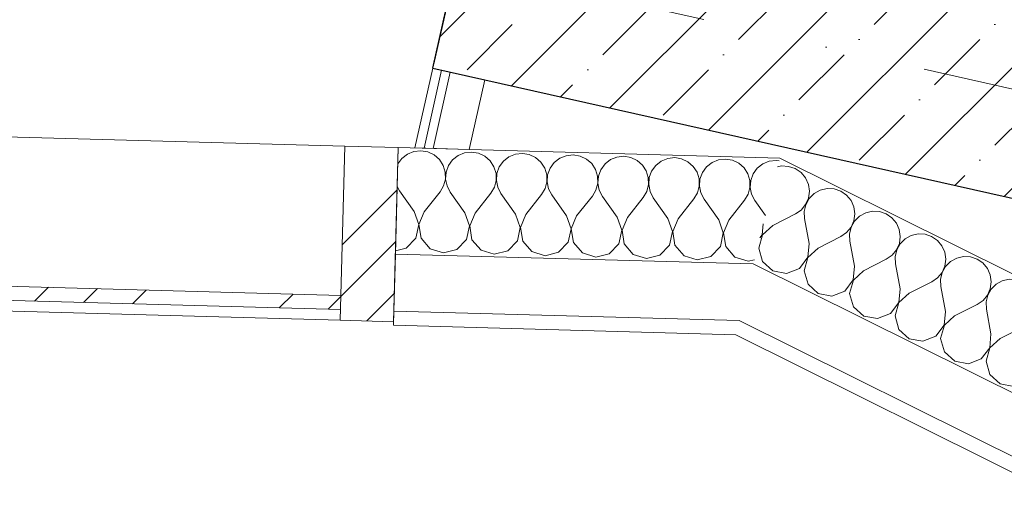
# Model space of a CAD drawing. Header units: millimetres. Extents: x -7213913 to -6930487, y 6129472 to 6354980.
# Tile 13 of 256: x -7204064 to -7202679, y 6159443 to 6160122. Entities that reach past the tile are written whole.
import ezdxf
from ezdxf.enums import TextEntityAlignment as Align

# ---------------------------------------------------------------- set-up
doc = ezdxf.new("R2010")
doc.units = ezdxf.units.MM
doc.header["$MEASUREMENT"] = 0
doc.set_wipeout_variables(frame=1)
doc.linetypes.add('Wipeout_Contour', pattern=[1000, 0, -1000])
doc.linetypes.add('Штрихпунктирная', pattern=[670.277762, 352.777767, -176.388884, 0, -141.111112])
for name, color, linetype in [('АР-Стены_внешние_.АР', 7, 'Continuous'), ('АР-Стены_внутренние_пилоны.АР', 7, 'Continuous'), ('АР-Стены_Наружные ВИТРАЖ', 7, 'Continuous'), ('АР-Стены_Перегородки_шахты_.АР', 7, 'Continuous'), ('АР-Чертеж-Оси_Осевые размеры.АР', 7, 'Continuous'), ('АР-Чертеж-Размеры.АР', 7, 'Continuous')]:
    doc.layers.add(name, color=color, linetype=linetype)
for name, color, linetype, lineweight in [('АР-Стены_внешние_.АР_Ном._пера__1', 7, 'Continuous', 0), ('АР-Стены_внутренние_пилоны.АР_Ном._пера__1', 7, 'Continuous', 30), ('АР-Стены_Наружные ВИТРАЖ_Ном._пера__120', 7, 'Continuous', 0), ('АР-Стены_Перегородки_межквартирные_200.АР_Ном._пера__1', 7, 'Continuous', 30), ('АР-Стены_Перегородки_шахты_.АР_Ном._пера__1', 7, 'Continuous', 0), ('АР-Чертеж-Оси_Осевые размеры.АР_Ном._пера__120', 7, 'Continuous', 0), ('АР-Чертеж-Размеры.АР_Ном._пера__1', 7, 'Continuous', 0)]:
    doc.layers.add(name, color=color, linetype=linetype, lineweight=lineweight)
doc.styles.add('РЎР“Р•РќР•Р\xa0Р\x98Р\xa0_РЎРўР\x98Р›Р¬_3', font='GOST_Common.ttf')
doc.styles.add('РЎР“Р•РќР•Р\xa0Р\x98Р\xa0_РЎРўР\x98Р›Р¬_5', font='GOTHIC.TTF')
doc.dimstyles.new('СГЕНЕРИР_СТИЛЬ__4', dxfattribs={"dimtxt": 200, "dimasz": 237.5, "dimexe": 0.18, "dimexo": 0.0625, "dimgap": 0, "dimtad": 1, "dimdec": 0, "dimzin": 0, "dimdsep": 46, "dimtxsty": 'РЎР“Р•РќР•Р\xa0Р\x98Р\xa0_РЎРўР\x98Р›Р¬_3', "dimblk": 'ARROWHEAD_6', "dimblk1": 'ARROWHEAD_6', "dimblk2": 'ARROWHEAD_6', "dimcen": 0.09, "dimse1": 1, "dimse2": 1, "dimclrd": 7, "dimclre": 7, "dimclrt": 7, "dimazin": 0, "dimtfac": 1, "dimtdec": 4, "dimtmove": 2, "dimatfit": 3, "dimfxl": 1, "dimtolj": 1, "dimtzin": 0, "dimarcsym": 0})
doc.dimstyles.new('СГЕНЕРИР_СТИЛЬ__5', dxfattribs={"dimtxt": 200, "dimasz": 237.5, "dimexe": 0.18, "dimexo": 0.0625, "dimgap": 0, "dimtad": 1, "dimdec": 0, "dimzin": 0, "dimdsep": 46, "dimtxsty": 'РЎР“Р•РќР•Р\xa0Р\x98Р\xa0_РЎРўР\x98Р›Р¬_3', "dimblk": 'ARROWHEAD_6', "dimblk1": 'ARROWHEAD_6', "dimblk2": 'ARROWHEAD_6', "dimcen": 0.09, "dimse1": 1, "dimse2": 1, "dimclrd": 7, "dimclre": 7, "dimclrt": 7, "dimazin": 0, "dimtfac": 1, "dimtdec": 4, "dimtmove": 0, "dimatfit": 3, "dimfxl": 1, "dimtolj": 1, "dimtzin": 0, "dimarcsym": 0})
pattern_1 = [(45, (-6566190.34, 6562677.8), (-176.776695, 176.776695), []), (45, (-6566225.7, 6562713.15), (-176.776695, 176.776695), []), (45, (-6566261.05, 6562748.5), (-176.776695, 176.776695), [])]
pattern_2 = [(45, (-6566190.34, 6562677.8), (-84.852814, 84.852814), []), (45, (-6566232.77, 6562720.22), (-84.852814, 84.852814), [90, -30, 0, -30])]
pattern_3 = [(0, (-6566190.34, 6562677.795), (0, 75), [0, -75])]

# ---------------------------------------------------------------- blocks, each defined once
blk = doc.blocks.new('Навесная Стена_23_1', base_point=(-6566190.3, 6562677.8))
at = {"layer": 'АР-Стены_Наружные ВИТРАЖ_Ном._пера__120', "color": 7, "linetype": 'Continuous', "lineweight": 0, "flags": 128}
for points in [[(-7203606.5, 6159944), (-7205056.6, 6159983.9)], [(-7203613.2, 6159699.1), (-7205063.3, 6159739)]]:
    blk.add_lwpolyline(points, dxfattribs=at)
at = {"color": 254, "linetype": 'Wipeout_Contour', "lineweight": 0, "ltscale": 37914625.51271176}
blk.add_wipeout([(-7205062.9, 6159754), (-7203612.8, 6159714.1), (-7203612.2, 6159734.1), (-7205062.3, 6159774)], dxfattribs=at).dxf.layer = 'АР-Стены_Наружные ВИТРАЖ'
at = {"layer": 'АР-Стены_Наружные ВИТРАЖ', "linetype": 'Continuous', "lineweight": 0, "true_color": 0x000000}
h = blk.add_hatch(dxfattribs=at)
h.set_pattern_fill('АЛЮМИНИЙ_0001', color=18, style=0, pattern_type=2)
h.set_pattern_definition(pattern_1)
h.paths.add_polyline_path([(-7205062.9, 6159754), (-7203612.8, 6159714.1), (-7203612.2, 6159734.1), (-7205062.3, 6159774)])
at = {"layer": 'АР-Стены_Наружные ВИТРАЖ_Ном._пера__120', "color": 7, "linetype": 'Continuous', "lineweight": 0, "flags": 128}
blk.add_lwpolyline([(-7205062.9, 6159754), (-7205062.3, 6159774), (-7203612.2, 6159734.1), (-7203612.8, 6159714.1)], close=True, dxfattribs=at)
at = {"color": 254, "linetype": 'Wipeout_Contour', "lineweight": 0, "ltscale": 37912497.95877333}
blk.add_wipeout([(-7203538.2, 6159697.1), (-7203531.5, 6159942), (-7203606.5, 6159944), (-7203613.2, 6159699.1)], dxfattribs=at).dxf.layer = 'АР-Стены_Наружные ВИТРАЖ'
at = {"layer": 'АР-Стены_Наружные ВИТРАЖ', "linetype": 'Continuous', "lineweight": 0, "true_color": 0x000000}
h = blk.add_hatch(dxfattribs=at)
h.set_pattern_fill('АЛЮМИНИЙ_0001', color=18, style=0, pattern_type=2)
h.set_pattern_definition(pattern_1)
h.paths.add_polyline_path([(-7203538.2, 6159697.1), (-7203531.5, 6159942), (-7203606.5, 6159944), (-7203613.2, 6159699.1)])
at = {"layer": 'АР-Стены_Наружные ВИТРАЖ_Ном._пера__120', "color": 7, "linetype": 'Continuous', "lineweight": 0, "flags": 128}
blk.add_lwpolyline([(-7203538.2, 6159697.1), (-7203613.2, 6159699.1), (-7203606.5, 6159944), (-7203531.5, 6159942)], close=True, dxfattribs=at)
blk = doc.blocks.new('Стена_233_1', base_point=(-7202419.5, 6160224.8))
at = {"layer": 'АР-Стены_внутренние_пилоны.АР', "linetype": 'Continuous', "lineweight": 0, "true_color": 0x000000}
h = blk.add_hatch(dxfattribs=at)
h.set_pattern_fill('ЖЕЛЕЗОБЕТОН__PROJECT__0001', color=18, style=0, pattern_type=2)
h.set_pattern_definition(pattern_2)
h.paths.add_polyline_path([(-7202517.1, 6160246.7), (-7203395.2, 6160443.9), (-7203482.8, 6160053.6), (-7202507.2, 6159834.5)])
h = blk.add_hatch(dxfattribs=at)
h.set_pattern_fill('ЖЕЛЕЗОБЕТОН__PROJECT__0001', color=18, style=0, pattern_type=2)
h.set_pattern_definition(pattern_2)
h.paths.add_polyline_path([(-7202517.1, 6160246.7), (-7202507.2, 6159834.5), (-7202419.5, 6160224.8)])
at = {"layer": 'АР-Стены_внутренние_пилоны.АР_Ном._пера__1', "color": 7, "linetype": 'Continuous', "lineweight": 30, "flags": 128}
for points in [[(-7203482.8, 6160053.6), (-7203395.2, 6160443.9)], [(-7202517.1, 6160246.7), (-7203395.2, 6160443.9)], [(-7203482.8, 6160053.6), (-7202507.2, 6159834.5)]]:
    blk.add_lwpolyline(points, dxfattribs=at)
at = {"layer": 'АР-Стены_Перегородки_межквартирные_200.АР_Ном._пера__1', "color": 7, "linetype": 'Continuous', "lineweight": 30}
blk.add_line((-7202517.1, 6160246.7), (-7202419.5, 6160224.8), dxfattribs=at)
at = {"layer": 'АР-Стены_Перегородки_межквартирные_200.АР_Ном._пера__1', "color": 7, "linetype": 'Continuous', "lineweight": 30, "flags": 128}
blk.add_lwpolyline([(-7202507.2, 6159834.5), (-7202419.5, 6160224.8)], dxfattribs=at)
blk = doc.blocks.new('Стена_237_1', base_point=(-7203482.8, 6160053.6))
at = {"layer": 'АР-Стены_Перегородки_шахты_.АР', "linetype": 'Continuous', "lineweight": 0, "true_color": 0x000000}
h = blk.add_hatch(dxfattribs=at)
h.set_pattern_fill('ШТУКАТУРКА__ГИПС_03_0001', color=18, style=0, pattern_type=2)
h.set_pattern_definition(pattern_3)
h.paths.add_polyline_path([(-7203482.8, 6160053.6), (-7203508.1, 6159941.3), (-7203495.3, 6159941), (-7203470.7, 6160050.9)])
h = blk.add_hatch(dxfattribs=at)
h.set_pattern_fill('ШТУКАТУРКА__ГИПС_03_0001', color=18, style=0, pattern_type=2)
h.set_pattern_definition(pattern_3)
h.paths.add_polyline_path([(-7203470.7, 6160050.9), (-7203495.3, 6159941), (-7203482.6, 6159940.6), (-7203458.5, 6160048.1)])
at = {"layer": 'АР-Стены_Перегородки_шахты_.АР_Ном._пера__1', "color": 7, "linetype": 'Continuous', "lineweight": 0}
for p, q in [((-7203470.7, 6160050.9), (-7203495.3, 6159941)), ((-7203458.5, 6160048.1), (-7203482.6, 6159940.6))]:
    blk.add_line(p, q, dxfattribs=at)
at = {"layer": 'АР-Стены_Перегородки_шахты_.АР_Ном._пера__1', "color": 7, "linetype": 'Continuous', "lineweight": 0, "flags": 128}
for points in [[(-7203482.8, 6160053.6), (-7203508.1, 6159941.3)], [(-7203409.7, 6160037.2), (-7203482.8, 6160053.6)], [(-7203431.7, 6159939.2), (-7203409.7, 6160037.2)], [(-7203508.1, 6159941.3), (-7203431.7, 6159939.2)]]:
    blk.add_lwpolyline(points, dxfattribs=at)
blk = doc.blocks.new('*X568', base_point=(-6566190.3, 6562677.8))
at = {"layer": 'АР-Стены_внешние_.АР_Ном._пера__1', "color": 7, "linetype": 'Continuous', "lineweight": 0}
for p, q in [((-7203526.5, 6159926.6), (-7203532.1, 6159918.8)), ((-7203518.7, 6159932.7), (-7203526.5, 6159926.6)), ((-7203509.6, 6159936.4), (-7203518.7, 6159932.7)), ((-7203499.8, 6159937.5), (-7203509.6, 6159936.4)), ((-7203490.1, 6159935.9), (-7203499.8, 6159937.5)), ((-7203481.2, 6159931.7), (-7203490.1, 6159935.9)), ((-7203473.7, 6159925.2), (-7203481.2, 6159931.7)), ((-7203447.3, 6159930.7), (-7203455.1, 6159924.7)), ((-7203438.2, 6159934.5), (-7203447.3, 6159930.7)), ((-7203428.4, 6159935.6), (-7203438.2, 6159934.5)), ((-7203418.7, 6159933.9), (-7203428.4, 6159935.6)), ((-7203409.8, 6159929.7), (-7203418.7, 6159933.9)), ((-7203402.3, 6159923.2), (-7203409.8, 6159929.7)), ((-7203375.9, 6159928.8), (-7203383.7, 6159922.7)), ((-7203366.8, 6159932.5), (-7203375.9, 6159928.8)), ((-7203357, 6159933.6), (-7203366.8, 6159932.5)), ((-7203347.3, 6159932), (-7203357, 6159933.6)), ((-7203338.4, 6159927.7), (-7203347.3, 6159932)), ((-7203330.9, 6159921.3), (-7203338.4, 6159927.7)), ((-7203304.5, 6159926.8), (-7203312.3, 6159920.7)), ((-7203295.4, 6159930.5), (-7203304.5, 6159926.8)), ((-7203285.6, 6159931.6), (-7203295.4, 6159930.5)), ((-7203275.9, 6159930), (-7203285.6, 6159931.6)), ((-7203267, 6159925.8), (-7203275.9, 6159930)), ((-7203259.5, 6159919.3), (-7203267, 6159925.8)), ((-7203224, 6159928.6), (-7203233.1, 6159924.9)), ((-7203214.2, 6159929.7), (-7203224, 6159928.6)), ((-7203204.5, 6159928), (-7203214.2, 6159929.7)), ((-7203195.6, 6159923.8), (-7203204.5, 6159928)), ((-7203152.6, 6159926.6), (-7203161.7, 6159922.9)), ((-7203142.8, 6159927.7), (-7203152.6, 6159926.6)), ((-7203133.1, 6159926.1), (-7203142.8, 6159927.7)), ((-7203124.2, 6159921.9), (-7203133.1, 6159926.1)), ((-7203071.4, 6159925.7), (-7203081.2, 6159924.7)), ((-7203061.7, 6159924.1), (-7203071.4, 6159925.7)), ((-7203468.4, 6159916.9), (-7203473.7, 6159925.2)), ((-7203465.5, 6159907.5), (-7203468.4, 6159916.9)), ((-7203460.9, 6159916.7), (-7203464.3, 6159907.5)), ((-7203455.1, 6159924.7), (-7203460.9, 6159916.7)), ((-7203397, 6159914.9), (-7203402.3, 6159923.2)), ((-7203394.1, 6159905.5), (-7203397, 6159914.9)), ((-7203389.5, 6159914.7), (-7203392.9, 6159905.5)), ((-7203383.7, 6159922.7), (-7203389.5, 6159914.7)), ((-7203325.6, 6159913), (-7203330.9, 6159921.3)), ((-7203322.7, 6159903.6), (-7203325.6, 6159913)), ((-7203318.1, 6159912.8), (-7203321.5, 6159903.5)), ((-7203312.3, 6159920.7), (-7203318.1, 6159912.8)), ((-7203254.2, 6159911), (-7203259.5, 6159919.3)), ((-7203240.8, 6159918.8), (-7203246.7, 6159910.8)), ((-7203233.1, 6159924.9), (-7203240.8, 6159918.8)), ((-7203188.1, 6159917.3), (-7203195.6, 6159923.8)), ((-7203182.8, 6159909.1), (-7203188.1, 6159917.3)), ((-7203169.4, 6159916.8), (-7203175.2, 6159908.8)), ((-7203161.7, 6159922.9), (-7203169.4, 6159916.8)), ((-7203116.7, 6159915.4), (-7203124.2, 6159921.9)), ((-7203111.4, 6159907.1), (-7203116.7, 6159915.4)), ((-7203098, 6159914.8), (-7203103.8, 6159906.9)), ((-7203090.3, 6159920.9), (-7203098, 6159914.8)), ((-7203081.2, 6159924.7), (-7203090.3, 6159920.9)), ((-7203052.8, 6159919.9), (-7203061.7, 6159924.1)), ((-7203045.3, 6159913.4), (-7203052.8, 6159919.9)), ((-7203040, 6159905.1), (-7203045.3, 6159913.4)), ((-7203026.6, 6159912.9), (-7203032.4, 6159904.9)), ((-7203018.9, 6159919), (-7203026.6, 6159912.9)), ((-7203009.8, 6159922.7), (-7203018.9, 6159919)), ((-7203000, 6159923.8), (-7203009.8, 6159922.7)), ((-7202996.1, 6159923.1), (-7203000, 6159923.8)), ((-7203465.3, 6159897.6), (-7203465.5, 6159907.5)), ((-7203464.3, 6159907.5), (-7203465, 6159897.6)), ((-7203393.9, 6159895.7), (-7203394.1, 6159905.5)), ((-7203392.9, 6159905.5), (-7203393.6, 6159895.7)), ((-7203322.5, 6159893.7), (-7203322.7, 6159903.6)), ((-7203321.5, 6159903.5), (-7203322.2, 6159893.7)), ((-7203251.3, 6159901.6), (-7203254.2, 6159911)), ((-7203251.1, 6159891.7), (-7203251.3, 6159901.6)), ((-7203250.1, 6159901.6), (-7203250.8, 6159891.7)), ((-7203246.7, 6159910.8), (-7203250.1, 6159901.6)), ((-7203179.9, 6159899.6), (-7203182.8, 6159909.1)), ((-7203179.7, 6159889.8), (-7203179.9, 6159899.6)), ((-7203178.7, 6159899.6), (-7203179.4, 6159889.8)), ((-7203175.2, 6159908.8), (-7203178.7, 6159899.6)), ((-7203108.5, 6159897.7), (-7203111.4, 6159907.1)), ((-7203103.8, 6159906.9), (-7203107.3, 6159897.6)), ((-7203037.1, 6159895.7), (-7203040, 6159905.1)), ((-7203032.4, 6159904.9), (-7203035.9, 6159895.7)), ((-7203533, 6159887.2), (-7203529.9, 6159881.2)), ((-7203472.8, 6159879.6), (-7203467.8, 6159888.1)), ((-7203467.8, 6159888.1), (-7203465.3, 6159897.6)), ((-7203465, 6159897.6), (-7203463, 6159888)), ((-7203463, 6159888), (-7203458.5, 6159879.2)), ((-7203401.4, 6159877.7), (-7203396.4, 6159886.1)), ((-7203396.4, 6159886.1), (-7203393.9, 6159895.7)), ((-7203393.6, 6159895.7), (-7203391.6, 6159886)), ((-7203391.6, 6159886), (-7203387.1, 6159877.3)), ((-7203330, 6159875.7), (-7203325, 6159884.2)), ((-7203325, 6159884.2), (-7203322.5, 6159893.7)), ((-7203322.2, 6159893.7), (-7203320.2, 6159884)), ((-7203320.2, 6159884), (-7203315.7, 6159875.3)), ((-7203253.6, 6159882.2), (-7203251.1, 6159891.7)), ((-7203250.8, 6159891.7), (-7203248.8, 6159882.1)), ((-7203182.2, 6159880.2), (-7203179.7, 6159889.8)), ((-7203179.4, 6159889.8), (-7203177.4, 6159880.1)), ((-7203110.8, 6159878.3), (-7203108.3, 6159887.8)), ((-7203108.3, 6159887.8), (-7203108.5, 6159897.7)), ((-7203107.3, 6159897.6), (-7203108, 6159887.8)), ((-7203108, 6159887.8), (-7203106, 6159878.2)), ((-7203039.4, 6159876.3), (-7203036.9, 6159885.9)), ((-7203036.9, 6159885.9), (-7203037.1, 6159895.7)), ((-7203035.9, 6159895.7), (-7203036.6, 6159885.8)), ((-7203036.6, 6159885.8), (-7203034.6, 6159876.2)), ((-7203509.3, 6159852), (-7203529.9, 6159881.2)), ((-7203495, 6159851.6), (-7203472.8, 6159879.6)), ((-7203437.9, 6159850.1), (-7203458.5, 6159879.2)), ((-7203423.6, 6159849.7), (-7203401.4, 6159877.7)), ((-7203366.5, 6159848.1), (-7203387.1, 6159877.3)), ((-7203352.2, 6159847.7), (-7203330, 6159875.7)), ((-7203295.1, 6159846.1), (-7203315.7, 6159875.3)), ((-7203280.8, 6159845.8), (-7203258.6, 6159873.7)), ((-7203258.6, 6159873.7), (-7203253.6, 6159882.2)), ((-7203248.8, 6159882.1), (-7203244.3, 6159873.3)), ((-7203223.7, 6159844.2), (-7203244.3, 6159873.3)), ((-7203209.4, 6159843.8), (-7203187.2, 6159871.8)), ((-7203187.2, 6159871.8), (-7203182.2, 6159880.2)), ((-7203177.4, 6159880.1), (-7203172.9, 6159871.4)), ((-7203152.3, 6159842.2), (-7203172.9, 6159871.4)), ((-7203115.8, 6159869.8), (-7203110.8, 6159878.3)), ((-7203106, 6159878.2), (-7203101.5, 6159869.4)), ((-7203044.4, 6159867.8), (-7203039.4, 6159876.3)), ((-7203034.6, 6159876.2), (-7203030.1, 6159867.4)), ((-7203138, 6159841.8), (-7203115.8, 6159869.8)), ((-7203080.9, 6159840.3), (-7203101.5, 6159869.4)), ((-7203066.6, 6159839.9), (-7203044.4, 6159867.8)), ((-7203015.2, 6159846.4), (-7203030.1, 6159867.4)), ((-7203502.8, 6159833.6), (-7203509.3, 6159852)), ((-7203495, 6159851.6), (-7203502.5, 6159833.6)), ((-7203431.4, 6159831.7), (-7203437.9, 6159850.1)), ((-7203423.6, 6159849.7), (-7203431.1, 6159831.7)), ((-7203360, 6159829.7), (-7203366.5, 6159848.1)), ((-7203352.2, 6159847.7), (-7203359.7, 6159829.7)), ((-7203288.6, 6159827.7), (-7203295.1, 6159846.1)), ((-7203280.8, 6159845.8), (-7203288.3, 6159827.7)), ((-7203217.2, 6159825.8), (-7203223.7, 6159844.2)), ((-7203209.4, 6159843.8), (-7203216.9, 6159825.8)), ((-7203506.9, 6159814.6), (-7203502.8, 6159833.6)), ((-7203502.5, 6159833.6), (-7203499.4, 6159814.3)), ((-7203435.5, 6159812.6), (-7203431.4, 6159831.7)), ((-7203431.1, 6159831.7), (-7203428, 6159812.4)), ((-7203364.1, 6159810.6), (-7203360, 6159829.7)), ((-7203359.7, 6159829.7), (-7203356.6, 6159810.4)), ((-7203145.8, 6159823.8), (-7203152.3, 6159842.2)), ((-7203138, 6159841.8), (-7203145.5, 6159823.8)), ((-7203074.4, 6159821.8), (-7203080.9, 6159840.3)), ((-7203066.6, 6159839.9), (-7203074.1, 6159821.8)), ((-7203292.7, 6159808.7), (-7203288.6, 6159827.7)), ((-7203288.3, 6159827.7), (-7203285.2, 6159808.5)), ((-7203221.3, 6159806.7), (-7203217.2, 6159825.8)), ((-7203216.9, 6159825.8), (-7203213.8, 6159806.5)), ((-7203149.9, 6159804.7), (-7203145.8, 6159823.8)), ((-7203145.5, 6159823.8), (-7203142.4, 6159804.5)), ((-7203078.5, 6159802.8), (-7203074.4, 6159821.8)), ((-7203074.1, 6159821.8), (-7203071, 6159802.6)), ((-7203520.5, 6159800.5), (-7203506.9, 6159814.6)), ((-7203499.4, 6159814.3), (-7203486.6, 6159799.6)), ((-7203449.1, 6159798.6), (-7203435.5, 6159812.6)), ((-7203428, 6159812.4), (-7203415.2, 6159797.6)), ((-7203377.7, 6159796.6), (-7203364.1, 6159810.6)), ((-7203356.6, 6159810.4), (-7203343.8, 6159795.7)), ((-7203306.3, 6159794.6), (-7203292.7, 6159808.7)), ((-7203285.2, 6159808.5), (-7203272.4, 6159793.7)), ((-7203234.9, 6159792.7), (-7203221.3, 6159806.7)), ((-7203213.8, 6159806.5), (-7203201, 6159791.7)), ((-7203163.5, 6159790.7), (-7203149.9, 6159804.7)), ((-7203142.4, 6159804.5), (-7203129.6, 6159789.8)), ((-7203092.1, 6159788.7), (-7203078.5, 6159802.8)), ((-7203071, 6159802.6), (-7203058.2, 6159787.8)), ((-7203535.5, 6159796.7), (-7203520.5, 6159800.5)), ((-7203486.6, 6159799.6), (-7203468, 6159793.7)), ((-7203468, 6159793.7), (-7203449.1, 6159798.6)), ((-7203415.2, 6159797.6), (-7203396.6, 6159791.8)), ((-7203396.6, 6159791.8), (-7203377.7, 6159796.6)), ((-7203343.8, 6159795.7), (-7203325.2, 6159789.8)), ((-7203325.2, 6159789.8), (-7203306.3, 6159794.6)), ((-7203272.4, 6159793.7), (-7203253.8, 6159787.8)), ((-7203253.8, 6159787.8), (-7203234.9, 6159792.7)), ((-7203201, 6159791.7), (-7203182.4, 6159785.9)), ((-7203182.4, 6159785.9), (-7203163.5, 6159790.7)), ((-7203129.6, 6159789.8), (-7203111, 6159783.9)), ((-7203111, 6159783.9), (-7203092.1, 6159788.7)), ((-7203058.2, 6159787.8), (-7203039.6, 6159782)), ((-7203039.6, 6159782), (-7203030.7, 6159784.2))]:
    blk.add_line(p, q, dxfattribs=at)
blk = doc.blocks.new('Стена_303_1', base_point=(-7202995.1, 6159927.2))
at = {"layer": 'АР-Стены_внешние_.АР_Ном._пера__1', "color": 7, "linetype": 'Continuous', "lineweight": 0}
for p, q in [((-7203535.6, 6159792), (-7203032.3, 6159778.2)), ((-7203537.8, 6159712.1), (-7203052.1, 6159698.7))]:
    blk.add_line(p, q, dxfattribs=at)
at = {"layer": 'АР-Стены_внешние_.АР_Ном._пера__1', "color": 7, "linetype": 'Continuous', "lineweight": 0, "flags": 128}
for points in [[(-7203535.6, 6159792), (-7203531.5, 6159942)], [(-7202995.1, 6159927.2), (-7203531.5, 6159942)], [(-7203537.8, 6159712.1), (-7203535.6, 6159792)], [(-7203538.4, 6159692.1), (-7203537.8, 6159712.1)], [(-7203538.4, 6159692.1), (-7203057, 6159678.8)]]:
    blk.add_lwpolyline(points, dxfattribs=at)
at = {"layer": 'АР-Стены_внешние_.АР', "color": 7, "lineweight": 0}
blk.add_blockref('*X568', (-6566190.3, 6562677.8), dxfattribs=at)
blk = doc.blocks.new('*X570', base_point=(-6566190.3, 6562677.8))
at = {"layer": 'АР-Стены_внешние_.АР_Ном._пера__1', "color": 7, "linetype": 'Continuous', "lineweight": 0}
for p, q in [((-7202992.4, 6159916), (-7202998.2, 6159914.6)), ((-7202982.6, 6159915.5), (-7202992.4, 6159916)), ((-7202973.3, 6159912.4), (-7202982.6, 6159915.5)), ((-7202965.1, 6159906.8), (-7202973.3, 6159912.4)), ((-7202958.8, 6159899.2), (-7202965.1, 6159906.8)), ((-7202954.8, 6159890.2), (-7202958.8, 6159899.2)), ((-7202953.4, 6159880.5), (-7202954.8, 6159890.2)), ((-7202928.5, 6159884.2), (-7202938.1, 6159881.9)), ((-7202918.6, 6159883.7), (-7202928.5, 6159884.2)), ((-7202958.7, 6159861.7), (-7202954.8, 6159870.7)), ((-7202953.7, 6159870.2), (-7202958.5, 6159861.6)), ((-7202954.8, 6159870.7), (-7202953.4, 6159880.5)), ((-7202946.7, 6159877.1), (-7202953.7, 6159870.2)), ((-7202938.1, 6159881.9), (-7202946.7, 6159877.1)), ((-7202909.3, 6159880.6), (-7202918.6, 6159883.7)), ((-7202901.2, 6159875), (-7202909.3, 6159880.6)), ((-7202894.8, 6159867.4), (-7202901.2, 6159875)), ((-7202965, 6159854.1), (-7202958.7, 6159861.7)), ((-7202958.5, 6159861.6), (-7202960.7, 6159852)), ((-7202890.9, 6159858.4), (-7202894.8, 6159867.4)), ((-7202889.5, 6159848.7), (-7202890.9, 6159858.4)), ((-7203005, 6159832.4), (-7202973.1, 6159848.5)), ((-7202973.1, 6159848.5), (-7202965, 6159854.1)), ((-7202960.7, 6159852), (-7202960.3, 6159842.1)), ((-7202890.8, 6159838.9), (-7202889.5, 6159848.7)), ((-7202882.7, 6159845.3), (-7202889.7, 6159838.4)), ((-7202874.1, 6159850.1), (-7202882.7, 6159845.3)), ((-7202864.5, 6159852.4), (-7202874.1, 6159850.1)), ((-7202854.7, 6159851.9), (-7202864.5, 6159852.4)), ((-7202845.3, 6159848.8), (-7202854.7, 6159851.9)), ((-7202837.2, 6159843.2), (-7202845.3, 6159848.8)), ((-7202830.9, 6159835.6), (-7202837.2, 6159843.2)), ((-7203019.6, 6159819.4), (-7203018.2, 6159834.5)), ((-7203005, 6159832.4), (-7203019.4, 6159819.2)), ((-7202953.8, 6159807), (-7202960.3, 6159842.1)), ((-7202901, 6159822.3), (-7202894.8, 6159829.9)), ((-7202894.5, 6159829.8), (-7202896.8, 6159820.2)), ((-7202894.8, 6159829.9), (-7202890.8, 6159838.9)), ((-7202889.7, 6159838.4), (-7202894.5, 6159829.8)), ((-7202826.9, 6159826.6), (-7202830.9, 6159835.6)), ((-7203019.4, 6159819.2), (-7203024.7, 6159800.5)), ((-7203023.1, 6159814.8), (-7203019.6, 6159819.4)), ((-7202941, 6159800.6), (-7202909.1, 6159816.7)), ((-7202909.1, 6159816.7), (-7202901, 6159822.3)), ((-7202896.8, 6159820.2), (-7202896.3, 6159810.3)), ((-7202825.5, 6159816.9), (-7202826.9, 6159826.6)), ((-7202826.8, 6159807.1), (-7202825.5, 6159816.9)), ((-7202810.1, 6159818.3), (-7202818.8, 6159813.5)), ((-7202800.6, 6159820.6), (-7202810.1, 6159818.3)), ((-7202790.7, 6159820.1), (-7202800.6, 6159820.6)), ((-7202781.4, 6159817), (-7202790.7, 6159820.1)), ((-7202773.2, 6159811.4), (-7202781.4, 6159817)), ((-7202955.7, 6159787.6), (-7202953.8, 6159807)), ((-7202889.9, 6159775.2), (-7202896.3, 6159810.3)), ((-7202830.8, 6159798.1), (-7202826.8, 6159807.1)), ((-7202825.7, 6159806.6), (-7202830.5, 6159798)), ((-7202818.8, 6159813.5), (-7202825.7, 6159806.6)), ((-7202766.9, 6159803.9), (-7202773.2, 6159811.4)), ((-7202762.9, 6159794.8), (-7202766.9, 6159803.9)), ((-7203024.7, 6159800.5), (-7203019.3, 6159781.7)), ((-7202967.5, 6159772), (-7202955.7, 6159787.6)), ((-7202955.4, 6159787.4), (-7202960.7, 6159768.7)), ((-7202941, 6159800.6), (-7202955.4, 6159787.4)), ((-7202845.2, 6159784.9), (-7202837.1, 6159790.5)), ((-7202837.1, 6159790.5), (-7202830.8, 6159798.1)), ((-7202830.5, 6159798), (-7202832.8, 6159788.4)), ((-7202832.8, 6159788.4), (-7202832.4, 6159778.5)), ((-7202761.5, 6159785.1), (-7202762.9, 6159794.8)), ((-7202736.6, 6159788.8), (-7202746.2, 6159786.5)), ((-7202726.7, 6159788.3), (-7202736.6, 6159788.8)), ((-7202717.4, 6159785.2), (-7202726.7, 6159788.3)), ((-7203019.3, 6159781.7), (-7203004.9, 6159768.6)), ((-7202891.7, 6159755.8), (-7202889.9, 6159775.2)), ((-7202877.1, 6159768.8), (-7202845.2, 6159784.9)), ((-7202825.9, 6159743.4), (-7202832.4, 6159778.5)), ((-7202766.8, 6159766.3), (-7202762.9, 6159775.3)), ((-7202761.8, 6159774.8), (-7202766.6, 6159766.2)), ((-7202762.9, 6159775.3), (-7202761.5, 6159785.1)), ((-7202754.8, 6159781.7), (-7202761.8, 6159774.8)), ((-7202746.2, 6159786.5), (-7202754.8, 6159781.7)), ((-7202709.3, 6159779.6), (-7202717.4, 6159785.2)), ((-7202703, 6159772.1), (-7202709.3, 6159779.6)), ((-7203004.9, 6159768.6), (-7202985.7, 6159765)), ((-7202985.7, 6159765), (-7202967.5, 6159772)), ((-7202960.7, 6159768.7), (-7202955.3, 6159749.9)), ((-7202877.1, 6159768.8), (-7202891.5, 6159755.6)), ((-7202773.1, 6159758.7), (-7202766.8, 6159766.3)), ((-7202766.6, 6159766.2), (-7202768.9, 6159756.6)), ((-7202699, 6159763.1), (-7202703, 6159772.1)), ((-7202697.6, 6159753.3), (-7202699, 6159763.1)), ((-7202955.3, 6159749.9), (-7202940.9, 6159736.8)), ((-7202903.5, 6159740.2), (-7202891.7, 6159755.8)), ((-7202891.5, 6159755.6), (-7202896.8, 6159736.9)), ((-7202813.1, 6159737.1), (-7202781.2, 6159753.1)), ((-7202781.2, 6159753.1), (-7202773.1, 6159758.7)), ((-7202768.9, 6159756.6), (-7202768.4, 6159746.7)), ((-7202762, 6159711.6), (-7202768.4, 6159746.7)), ((-7202698.9, 6159743.5), (-7202697.6, 6159753.3)), ((-7202690.8, 6159749.9), (-7202697.8, 6159743)), ((-7202682.2, 6159754.7), (-7202690.8, 6159749.9)), ((-7202672.6, 6159757), (-7202682.2, 6159754.7)), ((-7202662.8, 6159756.5), (-7202672.6, 6159757)), ((-7202653.4, 6159753.4), (-7202662.8, 6159756.5)), ((-7202645.3, 6159747.8), (-7202653.4, 6159753.4)), ((-7202639, 6159740.3), (-7202645.3, 6159747.8)), ((-7202940.9, 6159736.8), (-7202921.7, 6159733.2)), ((-7202921.7, 6159733.2), (-7202903.5, 6159740.2)), ((-7202896.8, 6159736.9), (-7202891.4, 6159718.1)), ((-7202827.8, 6159724), (-7202825.9, 6159743.4)), ((-7202813.1, 6159737.1), (-7202827.5, 6159723.9)), ((-7202709.1, 6159726.9), (-7202702.9, 6159734.5)), ((-7202702.6, 6159734.4), (-7202704.9, 6159724.8)), ((-7202702.9, 6159734.5), (-7202698.9, 6159743.5)), ((-7202697.8, 6159743), (-7202702.6, 6159734.4)), ((-7202635, 6159731.3), (-7202639, 6159740.3)), ((-7202891.4, 6159718.1), (-7202876.9, 6159705)), ((-7202839.5, 6159708.4), (-7202827.8, 6159724)), ((-7202827.5, 6159723.9), (-7202832.8, 6159705.1)), ((-7202749.2, 6159705.3), (-7202717.3, 6159721.3)), ((-7202717.3, 6159721.3), (-7202709.1, 6159726.9)), ((-7202704.9, 6159724.8), (-7202704.5, 6159714.9)), ((-7202633.6, 6159721.5), (-7202635, 6159731.3)), ((-7202635, 6159711.7), (-7202633.6, 6159721.5)), ((-7202626.9, 6159718.1), (-7202633.8, 6159711.2)), ((-7202618.3, 6159722.9), (-7202626.9, 6159718.1)), ((-7202608.7, 6159725.2), (-7202618.3, 6159722.9)), ((-7202598.8, 6159724.7), (-7202608.7, 6159725.2)), ((-7202589.5, 6159721.6), (-7202598.8, 6159724.7)), ((-7202581.3, 6159716), (-7202589.5, 6159721.6)), ((-7202876.9, 6159705), (-7202857.7, 6159701.4)), ((-7202857.7, 6159701.4), (-7202839.5, 6159708.4)), ((-7202832.8, 6159705.1), (-7202827.4, 6159686.3)), ((-7202763.8, 6159692.2), (-7202762, 6159711.6)), ((-7202749.2, 6159705.3), (-7202763.5, 6159692.1)), ((-7202698, 6159679.8), (-7202704.5, 6159714.9)), ((-7202638.9, 6159702.7), (-7202635, 6159711.7)), ((-7202633.8, 6159711.2), (-7202638.7, 6159702.6)), ((-7202575, 6159708.5), (-7202581.3, 6159716)), ((-7202571, 6159699.5), (-7202575, 6159708.5)), ((-7202775.6, 6159676.6), (-7202763.8, 6159692.2)), ((-7202763.5, 6159692.1), (-7202768.8, 6159673.3)), ((-7202653.3, 6159689.5), (-7202645.2, 6159695.1)), ((-7202645.2, 6159695.1), (-7202638.9, 6159702.7)), ((-7202638.7, 6159702.6), (-7202640.9, 6159693)), ((-7202640.9, 6159693), (-7202640.5, 6159683.1)), ((-7202569.7, 6159689.7), (-7202571, 6159699.5)), ((-7202554.3, 6159691.1), (-7202562.9, 6159686.3)), ((-7202544.7, 6159693.4), (-7202554.3, 6159691.1)), ((-7202534.9, 6159692.9), (-7202544.7, 6159693.4)), ((-7202525.5, 6159689.8), (-7202534.9, 6159692.9)), ((-7202827.4, 6159686.3), (-7202813, 6159673.2)), ((-7202793.8, 6159669.6), (-7202775.6, 6159676.6)), ((-7202699.8, 6159660.4), (-7202698, 6159679.8)), ((-7202685.2, 6159673.5), (-7202653.3, 6159689.5)), ((-7202634, 6159648), (-7202640.5, 6159683.1)), ((-7202575, 6159670.9), (-7202571, 6159679.9)), ((-7202569.9, 6159679.4), (-7202574.7, 6159670.8)), ((-7202571, 6159679.9), (-7202569.7, 6159689.7)), ((-7202562.9, 6159686.3), (-7202569.9, 6159679.4)), ((-7202517.4, 6159684.2), (-7202525.5, 6159689.8)), ((-7202511.1, 6159676.7), (-7202517.4, 6159684.2)), ((-7202509.6, 6159673.3), (-7202511.1, 6159676.7)), ((-7202813, 6159673.2), (-7202793.8, 6159669.6)), ((-7202768.8, 6159673.3), (-7202763.5, 6159654.5)), ((-7202685.2, 6159673.5), (-7202699.6, 6159660.3)), ((-7202589.3, 6159657.7), (-7202581.2, 6159663.3)), ((-7202581.2, 6159663.3), (-7202575, 6159670.9)), ((-7202574.7, 6159670.8), (-7202577, 6159661.2)), ((-7202763.5, 6159654.5), (-7202749, 6159641.4)), ((-7202711.6, 6159644.8), (-7202699.8, 6159660.4)), ((-7202699.6, 6159660.3), (-7202704.9, 6159641.5)), ((-7202621.2, 6159641.7), (-7202589.3, 6159657.7)), ((-7202577, 6159661.2), (-7202576.5, 6159651.4)), ((-7202570.1, 6159616.2), (-7202576.5, 6159651.4)), ((-7202749, 6159641.4), (-7202729.8, 6159637.8)), ((-7202729.8, 6159637.8), (-7202711.6, 6159644.8)), ((-7202704.9, 6159641.5), (-7202699.5, 6159622.7)), ((-7202635.9, 6159628.6), (-7202634, 6159648)), ((-7202621.2, 6159641.7), (-7202635.6, 6159628.5)), ((-7202699.5, 6159622.7), (-7202685.1, 6159609.6)), ((-7202647.7, 6159613), (-7202635.9, 6159628.6)), ((-7202635.6, 6159628.5), (-7202640.9, 6159609.7)), ((-7202685.1, 6159609.6), (-7202665.9, 6159606)), ((-7202665.9, 6159606), (-7202647.7, 6159613)), ((-7202640.9, 6159609.7), (-7202635.5, 6159590.9)), ((-7202571.9, 6159596.8), (-7202570.1, 6159616.2)), ((-7202557.3, 6159609.9), (-7202571.7, 6159596.7)), ((-7202557.3, 6159609.9), (-7202535.7, 6159620.7)), ((-7202583.7, 6159581.2), (-7202571.9, 6159596.8)), ((-7202571.7, 6159596.7), (-7202576.9, 6159577.9)), ((-7202635.5, 6159590.9), (-7202621.1, 6159577.8)), ((-7202601.9, 6159574.2), (-7202583.7, 6159581.2)), ((-7202621.1, 6159577.8), (-7202601.9, 6159574.2)), ((-7202576.9, 6159577.9), (-7202571.6, 6159559.1)), ((-7202571.6, 6159559.1), (-7202567.9, 6159555.8))]:
    blk.add_line(p, q, dxfattribs=at)
blk = doc.blocks.new('Стена_304_1', base_point=(-7202995.1, 6159927.2))
at = {"layer": 'АР-Стены_внешние_.АР_Ном._пера__1', "color": 7, "linetype": 'Continuous', "lineweight": 0}
for p, q in [((-7203032.3, 6159778.2), (-7202571.3, 6159549)), ((-7203052.1, 6159698.7), (-7202606.9, 6159477.4))]:
    blk.add_line(p, q, dxfattribs=at)
at = {"layer": 'АР-Стены_внешние_.АР_Ном._пера__1', "color": 7, "linetype": 'Continuous', "lineweight": 0, "flags": 128}
for points in [[(-7202504.5, 6159683.4), (-7202995.1, 6159927.2)], [(-7203057, 6159678.8), (-7202615.8, 6159459.5)], [(-7202571.3, 6159549), (-7202504.5, 6159683.4)], [(-7202606.9, 6159477.4), (-7202571.3, 6159549)], [(-7202615.8, 6159459.5), (-7202606.9, 6159477.4)]]:
    blk.add_lwpolyline(points, dxfattribs=at)
at = {"layer": 'АР-Стены_внешние_.АР', "color": 7, "lineweight": 0}
blk.add_blockref('*X570', (-6566190.3, 6562677.8), dxfattribs=at)
blk = doc.blocks.new('*D890', base_point=(-6566190.3, 6562677.8))
at = {"layer": 'АР-Чертеж-Размеры.АР_Ном._пера__1', "color": 7, "linetype": 'Continuous', "lineweight": 0, "transparency": 16777216}
for p, q in [((-7204271.8, 6164433.5), (-7204230.7, 6164616.4)), ((-7204177.2, 6164284.1), (-7204366.4, 6164582.8)), ((-7204043.1, 6164382.1), (-7204500.5, 6164484.8)), ((-7205170.4, 6160432.6), (-7204271.8, 6164433.5)), ((-7205264.9, 6160582), (-7205075.8, 6160283.3)), ((-7204941.7, 6160381.3), (-7205399, 6160484)), ((-7205211.4, 6160249.7), (-7205170.4, 6160432.6))]:
    blk.add_line(p, q, dxfattribs=at)
at = {"layer": 'АР-Чертеж-Размеры.АР_Ном._пера__1', "color": 7, "lineweight": 0, "transparency": 16777216, "insert": (-7204815.2, 6162337.7), "char_height": 200, "attachment_point": 7, "rotation": 77.3417, "style": 'РЎР“Р•РќР•Р\xa0Р\x98Р\xa0_РЎРўР\x98Р›Р¬_3'}
blk.add_mtext('\\A1;{\\pql;\\fGOST Common|b0|i0|c204|p0;\\W1.000000;4\xa0100}', dxfattribs=at)
blk = doc.blocks.new('ARROWHEAD_6')
at = {"color": 0, "linetype": 'Continuous', "lineweight": 0}
for p, q in [((-0.5, -0.5), (0.5, 0.5)), ((0, 0), (-1, 0))]:
    blk.add_line(p, q, dxfattribs=at)
blk = doc.blocks.new('*D1068', base_point=(-6566190.3, 6562677.8))
at = {"layer": 'АР-Чертеж-Размеры.АР_Ном._пера__1', "color": 7, "linetype": 'Continuous', "lineweight": 0, "transparency": 16777216}
for p, q in [((-7205959.9, 6160615.6), (-7205857.2, 6161073)), ((-7205759.2, 6160938.9), (-7206057.9, 6160749.7)), ((-7206091.5, 6160885.4), (-7205908.5, 6160844.3)), ((-7205908.5, 6160844.3), (-7203430.3, 6160287.7)), ((-7203481.6, 6160059), (-7203378.9, 6160516.4)), ((-7203579.6, 6160193.1), (-7203280.9, 6160382.3)), ((-7203430.3, 6160287.7), (-7203247.3, 6160246.6))]:
    blk.add_line(p, q, dxfattribs=at)
at = {"layer": 'АР-Чертеж-Размеры.АР_Ном._пера__1', "color": 7, "lineweight": 0, "transparency": 16777216, "insert": (-7204980.7, 6160676.9), "char_height": 200, "attachment_point": 7, "rotation": 347.3417, "style": 'РЎР“Р•РќР•Р\xa0Р\x98Р\xa0_РЎРўР\x98Р›Р¬_3'}
blk.add_mtext('\\A1;{\\pql;\\fGOST Common|b0|i0|c204|p0;\\W1.000000;2\xa0540}', dxfattribs=at)
blk = doc.blocks.new('Стандартный Маркер Сетки[171]_1', base_point=(-7212924.8, 6162328))
at = {"layer": 'АР-Чертеж-Оси_Осевые размеры.АР_Ном._пера__120', "color": 7, "linetype": 'Штрихпунктирная', "lineweight": 0}
blk.add_line((-7211949.2, 6162108.8), (-7187848.6, 6156696), dxfattribs=at)
at = {"layer": 'АР-Чертеж-Оси_Осевые размеры.АР_Ном._пера__120', "color": 7, "lineweight": 0, "style": 'РЎР“Р•РќР•Р\xa0Р\x98Р\xa0_РЎРўР\x98Р›Р¬_5'}
blk.add_attdef('AC_MarkerText_1', text='', height=350, rotation=347.3417, dxfattribs=at).set_placement((-7213342.8, 6162618.6), align=Align.TOP_CENTER)
blk = doc.blocks.new('Стандартный Маркер Сетки[208]_1', base_point=(-7212924.8, 6162328))
at = {"layer": 'АР-Чертеж-Оси_Осевые размеры.АР_Ном._пера__120', "color": 7, "linetype": 'Штрихпунктирная', "lineweight": 0}
blk.add_line((-7211949.2, 6162108.8), (-7187848.6, 6156696), dxfattribs=at)
at = {"layer": 'АР-Чертеж-Оси_Осевые размеры.АР_Ном._пера__120', "color": 7, "lineweight": 0, "style": 'РЎР“Р•РќР•Р\xa0Р\x98Р\xa0_РЎРўР\x98Р›Р¬_5'}
blk.add_attdef('AC_MarkerText_1', text='', height=350, rotation=347.3417, dxfattribs=at).set_placement((-7213342.8, 6162618.6), align=Align.TOP_CENTER)
blk = doc.blocks.new('Стандартный Маркер Сетки[219]_1', base_point=(-7212924.8, 6162328))
at = {"layer": 'АР-Чертеж-Оси_Осевые размеры.АР_Ном._пера__120', "color": 7, "linetype": 'Штрихпунктирная', "lineweight": 0}
blk.add_line((-7211949.2, 6162108.8), (-7187848.6, 6156696), dxfattribs=at)
at = {"layer": 'АР-Чертеж-Оси_Осевые размеры.АР_Ном._пера__120', "color": 7, "lineweight": 0, "style": 'РЎР“Р•РќР•Р\xa0Р\x98Р\xa0_РЎРўР\x98Р›Р¬_5'}
blk.add_attdef('AC_MarkerText_1', text='', height=350, rotation=347.3417, dxfattribs=at).set_placement((-7213342.8, 6162618.6), align=Align.TOP_CENTER)
blk = doc.blocks.new('Стандартный Маркер Сетки[228]_1', base_point=(-7212924.8, 6162328))
at = {"layer": 'АР-Чертеж-Оси_Осевые размеры.АР_Ном._пера__120', "color": 7, "linetype": 'Штрихпунктирная', "lineweight": 0}
blk.add_line((-7211949.2, 6162108.8), (-7187848.6, 6156696), dxfattribs=at)
at = {"layer": 'АР-Чертеж-Оси_Осевые размеры.АР_Ном._пера__120', "color": 7, "lineweight": 0, "style": 'РЎР“Р•РќР•Р\xa0Р\x98Р\xa0_РЎРўР\x98Р›Р¬_5'}
blk.add_attdef('AC_MarkerText_1', text='', height=350, rotation=347.3417, dxfattribs=at).set_placement((-7213342.8, 6162618.6), align=Align.TOP_CENTER)

msp = doc.modelspace()

# ---------------------------------------------------------------- block references
at = {"layer": 'АР-Стены_внешние_.АР', "color": 7, "lineweight": 0}
msp.add_blockref('Стена_304_1', (-7202995.1, 6159927.2), dxfattribs=at)
at = {"layer": 'АР-Стены_внутренние_пилоны.АР', "color": 7, "lineweight": 0}
msp.add_blockref('Стена_233_1', (-7202419.5, 6160224.8), dxfattribs=at)
at = {"layer": 'АР-Стены_Наружные ВИТРАЖ', "linetype": 'Continuous', "lineweight": 0}
msp.add_blockref('Навесная Стена_23_1', (-6566190.3, 6562677.8), dxfattribs=at)
at = {"layer": 'АР-Стены_Перегородки_шахты_.АР', "color": 7, "lineweight": 0}
msp.add_blockref('Стена_237_1', (-7203482.8, 6160053.6), dxfattribs=at)

# ---------------------------------------------------------------- dimensions: what is measured, and where the dimension line sits
at = {"layer": 'АР-Чертеж-Размеры.АР', "color": 7, "linetype": 'Continuous', "lineweight": 0}
dim = msp.add_linear_dim(base=(-7204271.7899, 6164433.4542), p1=(-7203482.8466, 6160053.6177), p2=(-7203470.4829, 6164253.4849), angle=77.3417, dimstyle='СГЕНЕРИР_СТИЛЬ__4', dxfattribs=at)
dim.commit()
dim.dimension.update_dxf_attribs({"geometry": '*D890', "text_midpoint": (-7204837.5788, 6162694.4071), "dimtype": 160, "text_rotation": 77.3417})

# ---------------------------------------------------------------- next in the draw order: block references
at = {"layer": 'АР-Стены_внешние_.АР', "color": 7, "lineweight": 0}
msp.add_blockref('Стена_303_1', (-7202995.1, 6159927.2), dxfattribs=at)
at = {"layer": 'АР-Чертеж-Оси_Осевые размеры.АР', "color": 8, "linetype": 'Continuous', "lineweight": 15}
for name in ['Стандартный Маркер Сетки[171]_1', 'Стандартный Маркер Сетки[208]_1', 'Стандартный Маркер Сетки[219]_1', 'Стандартный Маркер Сетки[228]_1']:
    msp.add_blockref(name, (-7212924.8, 6162328), dxfattribs=at)

# ---------------------------------------------------------------- next in the draw order: dimensions: what is measured, and where the dimension line sits
at = {"layer": 'АР-Чертеж-Размеры.АР', "color": 7, "linetype": 'Continuous', "lineweight": 0}
dim = msp.add_linear_dim(base=(-7203430.3, 6160287.7), p1=(-7205873.4, 6161000.5), p2=(-7203508.1, 6159941.3), angle=347.3417, dimstyle='СГЕНЕРИР_СТИЛЬ__5', dxfattribs=at)
dim.commit()
dim.dimension.update_dxf_attribs({"geometry": '*D1068', "text_midpoint": (-7204624, 6160699.3), "dimtype": 160, "text_rotation": 347.3417})

doc.saveas('drawing.dxf')
